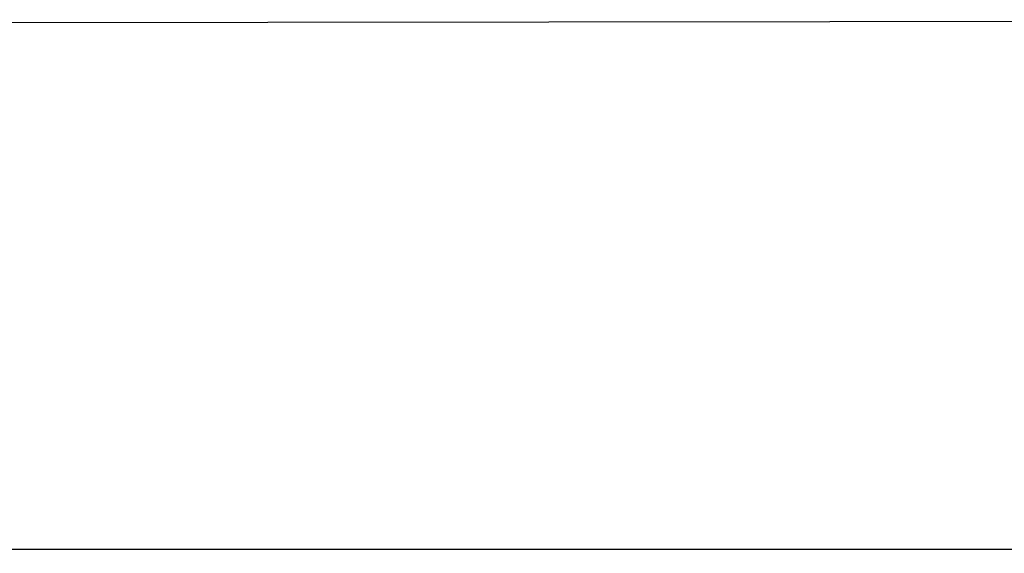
# Model space of a CAD drawing. Header units: millimetres. Extents: x 5 to 192, y 9 to 98.
# Tile 25 of 52: x 52.21 to 60.38, y 82.45 to 86.88. Entities that reach past the tile are written whole.
import ezdxf

# ---------------------------------------------------------------- set-up
doc = ezdxf.new("R2010")
doc.units = ezdxf.units.MM
doc.header["$MEASUREMENT"] = 0
doc.layers.add('Vrstva 1', color=7, linetype='Continuous')

msp = doc.modelspace()

# ---------------------------------------------------------------- linework, layer by layer
at = {"layer": 'Vrstva 1', "color": 250, "lineweight": 25}
msp.add_open_spline([(27.4737, 82.4693), (27.4737, 82.4693), (27.4737, 85.7393), (27.4737, 85.7393), (27.4737, 85.7393), (27.4737, 85.7393), (27.5173, 86.0881), (27.5173, 86.0881), (27.5173, 86.0881), (27.5173, 86.0881), (27.6481, 86.3497), (27.6481, 86.3497), (27.6481, 86.3497), (27.6481, 86.3497), (27.8661, 86.5241), (27.8661, 86.5241), (27.8661, 86.5241), (27.8661, 86.5241), (28.1277, 86.6985), (28.1277, 86.6985), (28.1277, 86.6985), (28.1277, 86.6985), (28.3893, 86.7857), (28.3893, 86.7857), (28.3893, 86.7857), (28.3893, 86.7857), (28.6509, 86.8293), (28.6509, 86.8293), (28.6509, 86.8293), (28.6509, 86.8293), (70.5784, 86.8808), (70.5784, 86.8808), (70.5784, 86.8808), (70.5784, 86.8808), (70.9771, 86.8365), (70.9771, 86.8365), (70.9771, 86.8365), (70.9771, 86.8365), (71.2429, 86.7036), (71.2429, 86.7036), (71.2429, 86.7036), (71.2429, 86.7036), (71.4201, 86.4821), (71.4201, 86.4821), (71.4201, 86.4821), (71.4201, 86.4821), (71.553, 86.2163), (71.553, 86.2163), (71.553, 86.2163), (71.553, 86.2163), (71.6416, 85.9062), (71.6416, 85.9062), (71.6416, 85.9062), (71.6416, 85.9062), (71.6416, 82.4508), (71.6416, 82.4508)], degree=3, knots=[0, 0, 0, 0, 0.071429, 0.071429, 0.071429, 0.071429, 0.142857, 0.142857, 0.142857, 0.142857, 0.214286, 0.214286, 0.214286, 0.214286, 0.285714, 0.285714, 0.285714, 0.285714, 0.357143, 0.357143, 0.357143, 0.357143, 0.428571, 0.428571, 0.428571, 0.428571, 0.5, 0.5, 0.5, 0.5, 0.571429, 0.571429, 0.571429, 0.571429, 0.642857, 0.642857, 0.642857, 0.642857, 0.714286, 0.714286, 0.714286, 0.714286, 0.785714, 0.785714, 0.785714, 0.785714, 0.857143, 0.857143, 0.857143, 0.857143, 0.928571, 0.928571, 0.928571, 0.928571, 1, 1, 1, 1], dxfattribs=at)
at = {"layer": 'Vrstva 1', "lineweight": 25}
msp.add_open_spline([(71.7043, 82.4818), (71.7043, 82.4818), (27.5303, 82.4818), (27.5303, 82.4818)], degree=3, dxfattribs=at)

doc.saveas('drawing.dxf')
